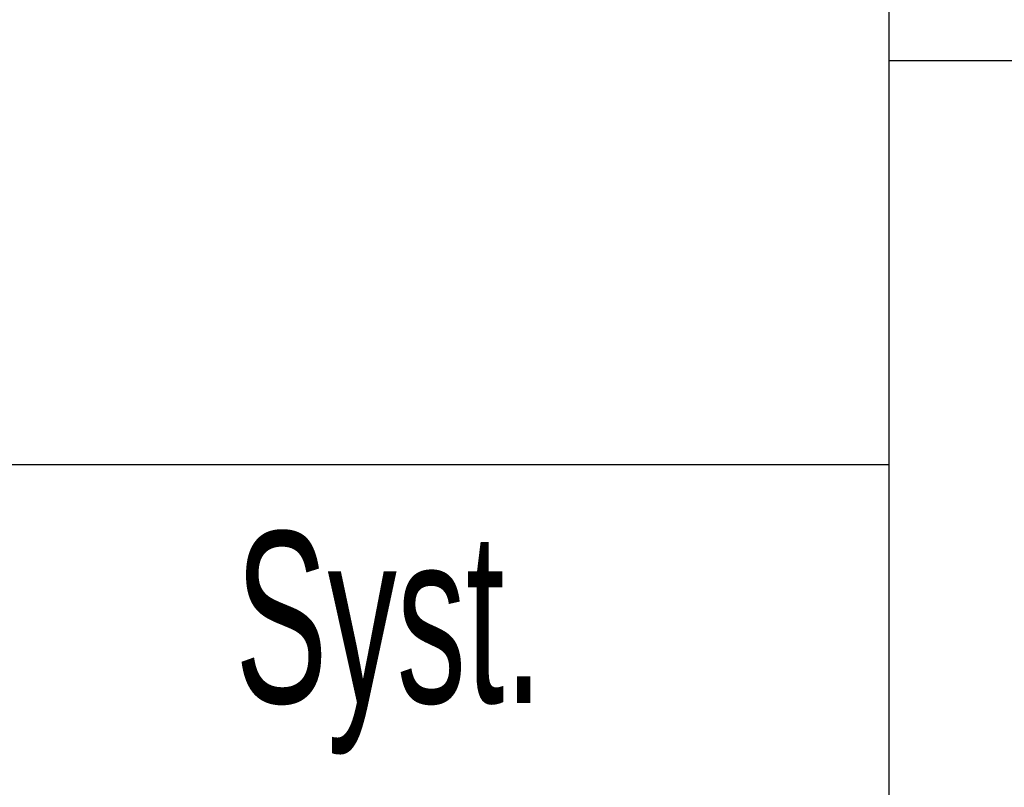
# Model space of a CAD drawing. Header units: millimetres. Extents: x 0 to 594, y 0 to 420.
# Tile 16 of 48: x 468 to 479, y 15 to 23. Entities that reach past the tile are written whole.
import ezdxf

# ---------------------------------------------------------------- set-up
doc = ezdxf.new("R2010")
doc.units = ezdxf.units.MM
doc.layers.add('FORMAT', color=7, linetype='Continuous')
doc.styles.add('SLDTEXTSTYLE1', font='TXT', dxfattribs={"width": 0.605})

msp = doc.modelspace()

# ---------------------------------------------------------------- linework, layer by layer
at = {"layer": 'FORMAT'}
for p, q in [((477.4, 18.5), (477.4, 31.25)), ((477.4, 22.75), (584, 22.75)), ((443.6, 18.5), (477.4, 18.5)), ((477.4, 10), (477.4, 18.5))]:
    msp.add_line(p, q, dxfattribs=at)

# ---------------------------------------------------------------- texts
at = {"layer": 'FORMAT', "insert": (472.14, 17.794), "char_height": 1.8, "attachment_point": 2, "style": 'SLDTEXTSTYLE1'}
msp.add_mtext('Syst.', dxfattribs=at)

doc.saveas('drawing.dxf')
